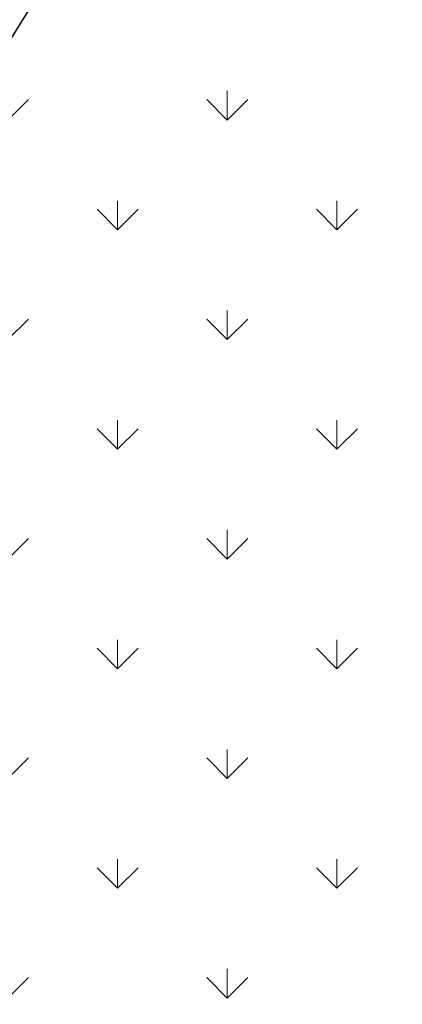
# Model space of a CAD drawing. Header units: millimetres. Extents: x 53645 to 137188, y 78097 to 135542.
# Tile 140 of 256: x 89589 to 90529, y 92962 to 95379. Entities that reach past the tile are written whole.
import ezdxf

# ---------------------------------------------------------------- set-up
doc = ezdxf.new("R2010")
doc.units = ezdxf.units.MM
doc.linetypes.add('CONTI', pattern=[0])
doc.layers.add('axis_dim', color=40, linetype='CONTI')
doc.layers.add('GP-graas', color=94, linetype='Continuous', lineweight=9)
doc.layers.add('line 1 GP', color=90, linetype='Continuous', lineweight=0, plot=False)
doc.linetypes.add('ограждение1', pattern='A,6.35,-2.54,[133,ltypeshp.shx,S=2.54,R=0,X=-2.54,Y=0],-2.54,25.4', length=36.83)

msp = doc.modelspace()

# ---------------------------------------------------------------- hatches: boundary and pattern name
at = {"layer": 'GP-graas', "ltscale": 100}
h = msp.add_hatch(dxfattribs=at)
h.set_pattern_fill('GRASS', color=256, scale=15)
h.set_pattern_definition([(90, (91714.96, -74594.3), (-269.4077, 269.4077), [71.4375, -467.3779]), (45, (91714.96, -74594.3), (-269.4077, 269.4077), [71.4375, -309.5625]), (135, (91714.96, -74594.3), (-269.4077, -269.4077), [71.4375, -309.5625])])
h.paths.add_polyline_path([(91055.3, 97732.8), (94827.9, 97796.4), (90602, 90901.6), (87860.7, 92581.8)])

# ---------------------------------------------------------------- linework, layer by layer
at = {"layer": 'axis_dim', "color": 7, "linetype": 'ограждение1', "lineweight": 30, "ltscale": 100}
msp.add_lwpolyline([(83373.9, 85347.1), (81139.4, 81744.2), (81450.5, 78459.4), (55227.9, 78896.4), (59227.9, 97196.4), (91055.3, 97732.8), (87649.5, 92241.3)], dxfattribs=at)
at = {"layer": 'line 1 GP', "ltscale": 100}
msp.add_lwpolyline([(91055.3, 97732.8), (94827.9, 97796.4), (90602, 90901.6), (87860.7, 92581.8), (91055.3, 97732.8)], close=True, dxfattribs=at)

doc.saveas('drawing.dxf')
